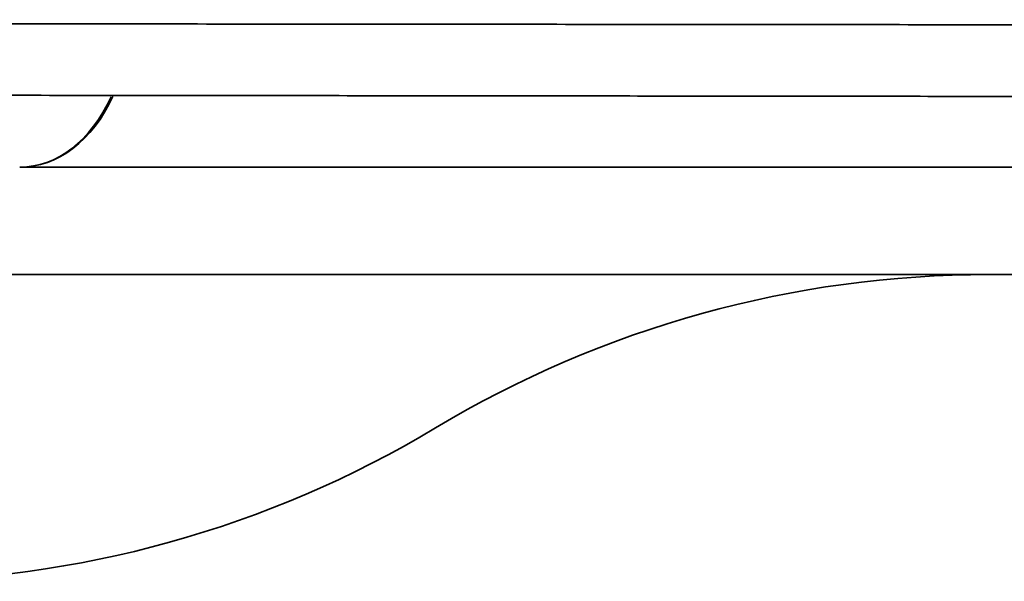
# Model space of a CAD drawing. Header units: millimetres. Extents: x -53858 to 733, y -20463 to 1307.
# Tile 220 of 256: x -51903.744 to -51903.103, y -15909.132 to -15908.766. Entities that reach past the tile are written whole.
import ezdxf

# ---------------------------------------------------------------- set-up
doc = ezdxf.new("R2010")
doc.units = ezdxf.units.MM
doc.layers.add('_HVAC_urzadzenia', color=251, linetype='Continuous', lineweight=35)

# ---------------------------------------------------------------- blocks, each defined once
blk = doc.blocks.new('A$C41852E73')
at = {"linetype": 'Continuous'}
for p, q in [((50.93332, 5.96202), (53.27267, 5.96202)), ((52.77203, 5.89214), (50.57888, 5.89214))]:
    blk.add_line(p, q, dxfattribs=at)
at = {"linetype": 'Continuous', "extrusion": (0, 0, -1)}
blk.add_arc((-51.56389, 5.19327), 0.69887, 58.99728, 90, dxfattribs=at)
at = {"linetype": 'Continuous'}
blk.add_arc((50.84394, 6.39133), 0.69887, 270, 301.00272, dxfattribs=at)
for major_axis, ratio, start_param, end_param in [((-0.00013, -0.09984), 0.721261, 0.000362, 1.001745), ((0, 0.09984), 0.707107, 3.141589, 4.14032)]:
    blk.add_ellipse((50.93332, 6.06186), major_axis=major_axis, ratio=ratio, start_param=start_param, end_param=end_param, dxfattribs=at)
for points, knots in [([(47.49133, 6.05801), (47.53119, 6.05798), (47.6466, 6.05791), (47.8368, 6.05778), (48.0612, 6.05762), (48.28404, 6.05746), (48.50518, 6.0573), (48.7245, 6.05714), (48.94189, 6.05697), (49.15723, 6.05681), (49.37041, 6.05664), (49.5813, 6.05647), (49.78979, 6.05631), (49.99577, 6.05614), (50.19913, 6.05596), (50.39976, 6.05579), (50.59755, 6.05562), (50.79238, 6.05545), (50.98417, 6.05527), (51.17279, 6.0551), (51.35816, 6.05492), (51.54016, 6.05475), (51.71871, 6.05457), (51.89369, 6.0544), (52.06503, 6.05422), (52.23262, 6.05404), (52.39638, 6.05387), (52.55621, 6.05369), (52.71204, 6.05352), (52.86377, 6.05334), (53.01132, 6.05317), (53.15461, 6.053), (53.29357, 6.05282), (53.41986, 6.05266), (53.49882, 6.05256), (53.5338, 6.05251)], [0, 0, 0, 0, 0.016272, 0.047191, 0.078111, 0.109031, 0.139951, 0.17087, 0.20179, 0.23271, 0.263629, 0.294549, 0.325469, 0.356388, 0.387308, 0.418228, 0.449147, 0.480067, 0.510987, 0.541906, 0.572826, 0.603745, 0.634665, 0.665584, 0.696504, 0.727423, 0.758343, 0.789262, 0.820182, 0.851101, 0.88202, 0.912939, 0.943859, 0.974778, 1, 1, 1, 1]), ([(47.37401, 6.012), (47.41167, 6.01197), (47.52068, 6.01189), (47.70024, 6.01175), (47.91193, 6.01159), (48.12197, 6.01142), (48.33021, 6.01125), (48.53655, 6.01108), (48.74085, 6.01091), (48.94299, 6.01073), (49.14284, 6.01055), (49.3403, 6.01038), (49.53523, 6.0102), (49.72752, 6.01002), (49.91706, 6.00984), (50.10373, 6.00966), (50.28742, 6.00947), (50.46801, 6.00929), (50.6454, 6.0091), (50.81949, 6.00892), (50.99015, 6.00874), (51.1573, 6.00855), (51.32084, 6.00836), (51.48065, 6.00818), (51.63666, 6.00799), (51.78875, 6.00781), (51.93685, 6.00762), (52.08085, 6.00744), (52.22069, 6.00725), (52.35626, 6.00707), (52.48749, 6.00689), (52.61207, 6.00671), (52.70106, 6.00658), (52.74817, 6.00651), (52.75743, 6.00649)], [0, 0, 0, 0, 0.017139, 0.049704, 0.082271, 0.114837, 0.147404, 0.17997, 0.212536, 0.245103, 0.277669, 0.310235, 0.342801, 0.375368, 0.407934, 0.4405, 0.473067, 0.505633, 0.538199, 0.570765, 0.603331, 0.635898, 0.668464, 0.70103, 0.733596, 0.766162, 0.798728, 0.831294, 0.863859, 0.896425, 0.928991, 0.961556, 0.992408, 1, 1, 1, 1])]:
    blk.add_open_spline(points, degree=3, knots=knots, dxfattribs=at)

msp = doc.modelspace()

# ---------------------------------------------------------------- block references
at = {"layer": '_HVAC_urzadzenia'}
msp.add_blockref('A$C41852E73', (-51954.67751, -15914.82437), dxfattribs=at)

doc.saveas('drawing.dxf')
